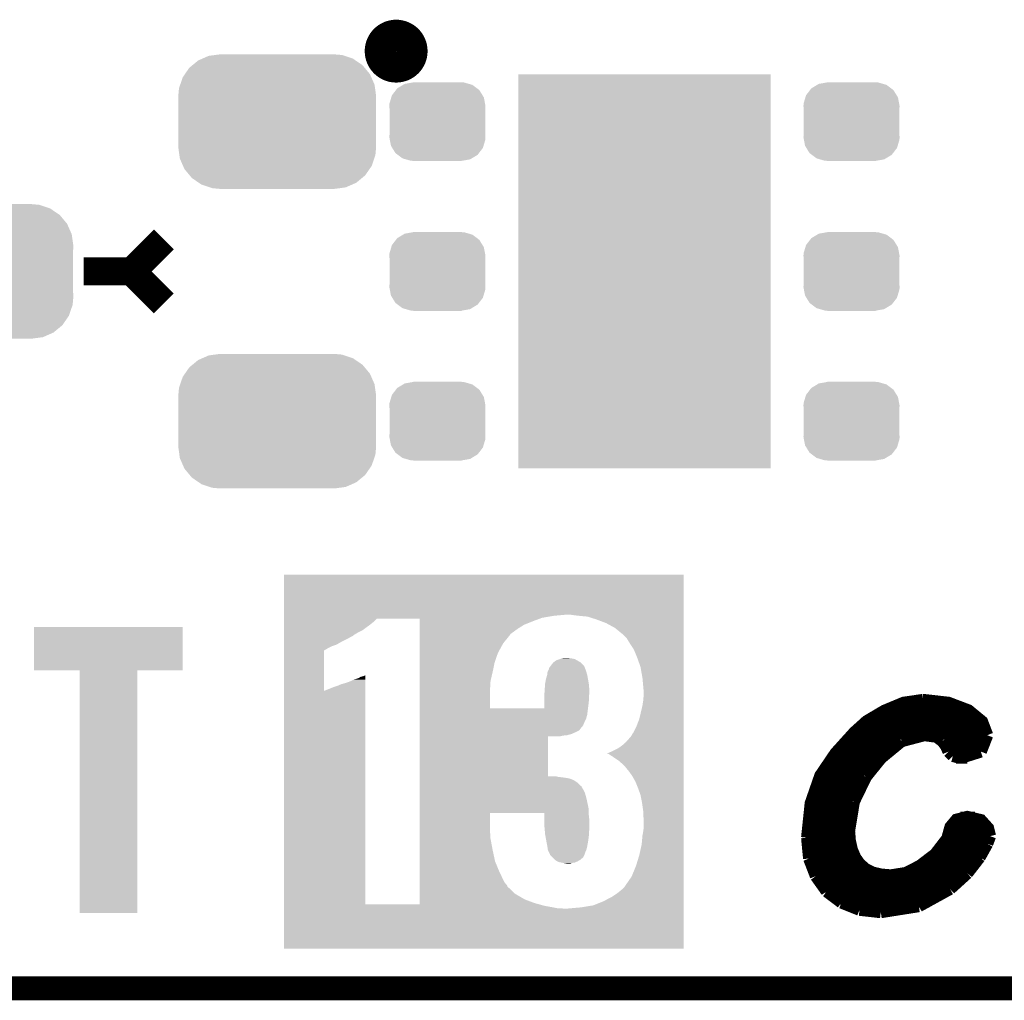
# Model space of a CAD drawing. Extents: x -0.05 to 0.95, y -0.15 to 2.1.
# Tile 4 of 51: x 0.35 to 0.59, y -0.15 to 0.09. Entities that reach past the tile are written whole.
import ezdxf

# ---------------------------------------------------------------- set-up
doc = ezdxf.new("R2010")
doc.units = 0
doc.layers.get('0').update_dxf_attribs({"linetype": 'CONTINUOUS'})
for name, color, linetype in [('LTE_IOT_13_CLICK_V101A_GKO', 9, 'CONTINUOUS'), ('LTE_IOT_13_CLICK_V101A_GTO', 11, 'CONTINUOUS'), ('LTE_IOT_13_CLICK_V101A_GTS', 8, 'CONTINUOUS')]:
    doc.layers.add(name, color=color, linetype=linetype)

# ---------------------------------------------------------------- blocks, each defined once
blk = doc.blocks.new('RECTANGLE_146')
blk.add_solid([(0.0315, 0.0492), (0.0315, -0.0492), (-0.0315, 0.0492), (-0.0315, -0.0492)])
blk = doc.blocks.new('CUSTOM_177')
for points in [[(-0.00605, 0.0098), (-0.00605, 0.00985), (0.00605, 0.0098), (0.00605, 0.00985)], [(-0.01135, 0.00659), (-0.01036, 0.00787), (0.01126, 0.00659), (0.01047, 0.00787)], [(-0.01036, 0.00787), (-0.01003, 0.0083), (0.01047, 0.00787), (0.0099, 0.0083)], [(-0.01003, 0.0083), (-0.00858, 0.00917), (0.0099, 0.0083), (0.00874, 0.00917)], [(-0.00858, 0.00917), (-0.00818, 0.00942), (0.00874, 0.00917), (0.00789, 0.00942)], [(-0.00818, 0.00942), (-0.0062, 0.00977), (0.00789, 0.00942), (0.00666, 0.00977)], [(-0.0062, 0.00977), (-0.00605, 0.0098), (0.00666, 0.00977), (0.00605, 0.0098)], [(-0.01197, 0.00451), (-0.01152, 0.00603), (0.01189, 0.00451), (0.0116, 0.00603)], [(-0.01152, 0.00603), (-0.01135, 0.00659), (0.0116, 0.00603), (0.01126, 0.00659)], [(-0.012, 0.0039), (-0.01197, 0.00451), (0.012, 0.0039), (0.01189, 0.00451)], [(-0.01195, 0.00313), (-0.012, 0.0039), (0.01195, 0.00313), (0.012, 0.0039)], [(-0.01195, -0.00313), (-0.01195, 0.00313), (0.01195, -0.00313), (0.01195, 0.00313)], [(-0.012, -0.0039), (-0.01195, -0.00313), (0.012, -0.0039), (0.01195, -0.00313)], [(-0.01189, -0.00451), (-0.012, -0.0039), (0.01197, -0.00451), (0.012, -0.0039)], [(-0.0116, -0.00603), (-0.01189, -0.00451), (0.01152, -0.00603), (0.01197, -0.00451)], [(-0.01126, -0.00659), (-0.0116, -0.00603), (0.01135, -0.00659), (0.01152, -0.00603)], [(-0.01047, -0.00787), (-0.01126, -0.00659), (0.01036, -0.00787), (0.01135, -0.00659)], [(-0.0099, -0.0083), (-0.01047, -0.00787), (0.01003, -0.0083), (0.01036, -0.00787)], [(-0.00874, -0.00917), (-0.0099, -0.0083), (0.00858, -0.00917), (0.01003, -0.0083)], [(-0.00789, -0.00942), (-0.00874, -0.00917), (0.00818, -0.00942), (0.00858, -0.00917)], [(-0.00666, -0.00977), (-0.00789, -0.00942), (0.0062, -0.00977), (0.00818, -0.00942)], [(-0.00605, -0.0098), (-0.00666, -0.00977), (0.00605, -0.0098), (0.0062, -0.00977)], [(-0.00605, -0.00985), (-0.00605, -0.0098), (0.00605, -0.00985), (0.00605, -0.0098)]]:
    blk.add_solid(points)
blk = doc.blocks.new('CUSTOM_178')
for points in [[(-0.02116, 0.01409), (-0.01974, 0.01526), (0.0213, 0.01409), (0.01958, 0.01526)], [(-0.01974, 0.01526), (-0.0187, 0.01572), (0.01958, 0.01526), (0.01892, 0.01572)], [(-0.0187, 0.01572), (-0.0171, 0.01642), (0.01892, 0.01572), (0.01682, 0.01642)], [(-0.0171, 0.01642), (-0.01554, 0.01663), (0.01682, 0.01642), (0.01619, 0.01663)], [(-0.01554, 0.01663), (-0.01425, 0.0168), (0.01619, 0.01663), (0.01425, 0.0168)], [(-0.02303, 0.01188), (-0.02196, 0.01343), (0.02314, 0.01188), (0.02185, 0.01343)], [(-0.02196, 0.01343), (-0.02116, 0.01409), (0.02185, 0.01343), (0.0213, 0.01409)], [(-0.02421, 0.00925), (-0.02359, 0.01107), (0.0243, 0.00925), (0.0235, 0.01107)], [(-0.02359, 0.01107), (-0.02303, 0.01188), (0.0235, 0.01107), (0.02314, 0.01188)], [(-0.0247, 0.0064), (-0.02452, 0.00834), (0.0247, 0.0064), (0.02443, 0.00834)], [(-0.02452, 0.00834), (-0.02421, 0.00925), (0.02443, 0.00834), (0.0243, 0.00925)], [(-0.02465, 0.00538), (-0.0247, 0.0064), (0.02465, 0.00538), (0.0247, 0.0064)], [(-0.02465, -0.00538), (-0.02465, 0.00538), (0.02465, -0.00538), (0.02465, 0.00538)], [(-0.0247, -0.0064), (-0.02465, -0.00538), (0.0247, -0.0064), (0.02465, -0.00538)], [(-0.02443, -0.00834), (-0.0247, -0.0064), (0.02452, -0.00834), (0.0247, -0.0064)], [(-0.0243, -0.00925), (-0.02443, -0.00834), (0.02421, -0.00925), (0.02452, -0.00834)], [(-0.0235, -0.01107), (-0.0243, -0.00925), (0.02359, -0.01107), (0.02421, -0.00925)], [(-0.02314, -0.01188), (-0.0235, -0.01107), (0.02303, -0.01188), (0.02359, -0.01107)], [(-0.02185, -0.01343), (-0.02314, -0.01188), (0.02196, -0.01343), (0.02303, -0.01188)], [(-0.0213, -0.01409), (-0.02185, -0.01343), (0.02116, -0.01409), (0.02196, -0.01343)], [(-0.01958, -0.01526), (-0.0213, -0.01409), (0.01974, -0.01526), (0.02116, -0.01409)], [(-0.01892, -0.01572), (-0.01958, -0.01526), (0.0187, -0.01572), (0.01974, -0.01526)], [(-0.01682, -0.01642), (-0.01892, -0.01572), (0.0171, -0.01642), (0.0187, -0.01572)], [(-0.01619, -0.01663), (-0.01682, -0.01642), (0.01554, -0.01663), (0.0171, -0.01642)], [(-0.01425, -0.0168), (-0.01619, -0.01663), (0.01425, -0.0168), (0.01554, -0.01663)]]:
    blk.add_solid(points)

msp = doc.modelspace()

# ---------------------------------------------------------------- linework, layer by layer
at = {"layer": 'LTE_IOT_13_CLICK_V101A_GKO', "const_width": 0.006}
msp.add_lwpolyline([(-0.05, -0.15), (0.85, -0.15), (0.95, -0.05)], dxfattribs=at)
at = {"layer": 'LTE_IOT_13_CLICK_V101A_GTO', "const_width": 0.0079}
msp.add_lwpolyline([(0.4361, 0.084, 1), (0.4439, 0.084, 1)], format="xyb", close=True, dxfattribs=at)
at = {"layer": 'LTE_IOT_13_CLICK_V101A_GTO'}
for points, const_width in [([(0.374, 0.029), (0.382, 0.037)], 0.007), ([(0.362, 0.029), (0.374, 0.029)], 0.007), ([(0.374, 0.029), (0.382, 0.021)], 0.007), ([(0.5426, -0.1124), (0.5435, -0.1038), (0.5459, -0.0969), (0.5497, -0.0913), (0.5544, -0.0861), (0.5575, -0.0833), (0.5619, -0.0807), (0.5667, -0.0787), (0.5715, -0.078)], 0.003), ([(0.5715, -0.078), (0.5717, -0.078), (0.5779, -0.0787), (0.5829, -0.0806), (0.5863, -0.0834), (0.5876, -0.0868)], 0.003), ([(0.5624, -0.0804), (0.5826, -0.0804)], 0.003), ([(0.5574, -0.0834), (0.5863, -0.0834)], 0.003), ([(0.5541, -0.0864), (0.5876, -0.0864)], 0.003), ([(0.5662, -0.0883), (0.5719, -0.0868)], 0.003), ([(0.5719, -0.0868), (0.5749, -0.0872)], 0.003), ([(0.5749, -0.0872), (0.5764, -0.0883)], 0.003), ([(0.586, -0.0909), (0.5876, -0.0868)], 0.003), ([(0.5513, -0.0894), (0.5645, -0.0894)], 0.003), ([(0.5611, -0.0925), (0.5662, -0.0883)], 0.003), ([(0.5764, -0.0883), (0.5773, -0.0895)], 0.003), ([(0.5772, -0.0894), (0.587, -0.0894)], 0.003), ([(0.5773, -0.0895), (0.5779, -0.0909)], 0.003), ([(0.5488, -0.0924), (0.5612, -0.0924)], 0.003), ([(0.5779, -0.0909), (0.579, -0.092)], 0.003), ([(0.579, -0.092), (0.5809, -0.0925)], 0.003), ([(0.5798, -0.0924), (0.5826, -0.0924)], 0.003), ([(0.5809, -0.0925), (0.586, -0.0909)], 0.003), ([(0.5573, -0.0972), (0.5611, -0.0925)], 0.003), ([(0.5468, -0.0954), (0.5586, -0.0954)], 0.003), ([(0.5543, -0.1034), (0.5573, -0.0972)], 0.003), ([(0.5452, -0.0984), (0.5566, -0.0984)], 0.003), ([(0.5441, -0.1014), (0.5551, -0.1014)], 0.003), ([(0.5433, -0.1044), (0.554, -0.1044)], 0.003), ([(0.5531, -0.1107), (0.5543, -0.1034)], 0.003), ([(0.5531, -0.1107), (0.5533, -0.1132), (0.5538, -0.1154), (0.5546, -0.1173), (0.5557, -0.1189), (0.5572, -0.1202), (0.559, -0.1211), (0.5611, -0.1216), (0.5635, -0.1218), (0.5673, -0.1212), (0.5708, -0.1194), (0.5746, -0.1165), (0.5776, -0.1126), (0.5784, -0.1097), (0.5799, -0.1079), (0.5826, -0.1072), (0.586, -0.108), (0.5878, -0.11), (0.5883, -0.112)], 0.003), ([(0.5428, -0.1074), (0.5533, -0.1074)], 0.003), ([(0.5809, -0.1074), (0.5845, -0.1074)], 0.003), ([(0.5426, -0.1104), (0.5531, -0.1104)], 0.003), ([(0.5782, -0.1104), (0.5879, -0.1104)], 0.003), ([(0.5876, -0.1139), (0.5883, -0.112)], 0.003), ([(0.5426, -0.1124), (0.5431, -0.1176)], 0.003), ([(0.5426, -0.1134), (0.5533, -0.1134)], 0.003), ([(0.5771, -0.1134), (0.5878, -0.1134)], 0.003), ([(0.5857, -0.1173), (0.5876, -0.1139)], 0.003), ([(0.5429, -0.1164), (0.5541, -0.1164)], 0.003), ([(0.5747, -0.1164), (0.5863, -0.1164)], 0.003), ([(0.5431, -0.1176), (0.5448, -0.122)], 0.003), ([(0.5437, -0.1194), (0.5562, -0.1194)], 0.003), ([(0.5709, -0.1194), (0.5842, -0.1194)], 0.003), ([(0.5826, -0.1213), (0.5857, -0.1173)], 0.003), ([(0.5783, -0.1252), (0.5826, -0.1213)], 0.003), ([(0.5448, -0.122), (0.5475, -0.1258)], 0.003), ([(0.545, -0.1224), (0.5816, -0.1224)], 0.003), ([(0.5472, -0.1254), (0.578, -0.1254)], 0.003), ([(0.5475, -0.1258), (0.5512, -0.1286)], 0.003), ([(0.5705, -0.1295), (0.5783, -0.1252)], 0.003), ([(0.5509, -0.1284), (0.5731, -0.1284)], 0.003), ([(0.5512, -0.1286), (0.5557, -0.1304)], 0.003), ([(0.5557, -0.1304), (0.561, -0.131)], 0.003), ([(0.561, -0.131), (0.5705, -0.1295)], 0.003)]:
    msp.add_lwpolyline(points, dxfattribs=dict(at, const_width=const_width))
for points in [[(0.412, -0.0567), (0.412, -0.0467), (0.5118, -0.0567), (0.5118, -0.0467)], [(0.412, -0.0467), (0.412, -0.0467), (0.5118, -0.0467), (0.412, -0.0467)], [(0.412, -0.057), (0.412, -0.0567), (0.4793, -0.057), (0.4825, -0.0567)], [(0.412, -0.0575), (0.412, -0.057), (0.4764, -0.0575), (0.4793, -0.057)], [(0.412, -0.0577), (0.412, -0.0575), (0.47587, -0.0577), (0.4764, -0.0575)], [(0.412, -0.0584), (0.412, -0.0577), (0.4345, -0.0584), (0.4352, -0.0577)], [(0.412, -0.0592), (0.412, -0.0584), (0.4335, -0.0592), (0.4345, -0.0584)], [(0.4459, -0.0584), (0.4459, -0.0577), (0.474, -0.0584), (0.47587, -0.0577)], [(0.4459, -0.0592), (0.4459, -0.0584), (0.472, -0.0592), (0.474, -0.0584)], [(0.484, -0.0568), (0.4834, -0.0567), (0.5118, -0.0568), (0.5118, -0.0567)], [(0.4857, -0.057), (0.484, -0.0568), (0.5118, -0.057), (0.5118, -0.0568)], [(0.4878, -0.0572), (0.4857, -0.057), (0.5118, -0.0572), (0.5118, -0.057)], [(0.49, -0.0579), (0.4878, -0.0572), (0.5118, -0.0579), (0.5118, -0.0572)], [(0.4924, -0.0588), (0.49, -0.0579), (0.5118, -0.0588), (0.5118, -0.0579)], [(0.4946, -0.06), (0.4924, -0.0588), (0.5118, -0.06), (0.5118, -0.0588)], [(0.3496, -0.0706), (0.3496, -0.0598), (0.3867, -0.0706), (0.3867, -0.0598)], [(0.3496, -0.0598), (0.3496, -0.0598), (0.3867, -0.0598), (0.3496, -0.0598)], [(0.412, -0.0606), (0.412, -0.0592), (0.4316, -0.0606), (0.4335, -0.0592)], [(0.412, -0.0611), (0.412, -0.0606), (0.4306, -0.0611), (0.4316, -0.0606)], [(0.412, -0.0615), (0.412, -0.0611), (0.4299, -0.0615), (0.4306, -0.0611)], [(0.4459, -0.0602), (0.4459, -0.0592), (0.4704, -0.0602), (0.472, -0.0592)], [(0.4459, -0.061), (0.4459, -0.0602), (0.4693, -0.061), (0.4704, -0.0602)], [(0.4459, -0.0615), (0.4459, -0.061), (0.4686, -0.0615), (0.4693, -0.061)], [(0.4967, -0.0617), (0.4946, -0.06), (0.5118, -0.0617), (0.5118, -0.06)], [(0.412, -0.0618), (0.412, -0.0615), (0.4294, -0.0618), (0.4299, -0.0615)], [(0.412, -0.062), (0.412, -0.0618), (0.4292, -0.062), (0.4294, -0.0618)], [(0.412, -0.0628), (0.412, -0.062), (0.4277, -0.0628), (0.4292, -0.062)], [(0.412, -0.0635), (0.412, -0.0628), (0.4263, -0.0635), (0.4277, -0.0628)], [(0.412, -0.0642), (0.412, -0.0635), (0.4251, -0.0642), (0.4263, -0.0635)], [(0.4459, -0.0618), (0.4459, -0.0615), (0.4684, -0.0618), (0.4686, -0.0615)], [(0.4459, -0.0639), (0.4459, -0.0618), (0.4667, -0.0639), (0.4684, -0.0618)], [(0.4459, -0.0663), (0.4459, -0.0639), (0.4654, -0.0663), (0.4667, -0.0639)], [(0.4975, -0.0625), (0.4967, -0.0617), (0.5118, -0.0625), (0.5118, -0.0617)], [(0.4983, -0.0638), (0.4975, -0.0625), (0.5118, -0.0638), (0.5118, -0.0625)], [(0.4993, -0.0653), (0.4983, -0.0638), (0.5118, -0.0653), (0.5118, -0.0638)], [(0.412, -0.0646), (0.412, -0.0642), (0.4239, -0.0646), (0.4251, -0.0642)], [(0.412, -0.065), (0.412, -0.0646), (0.4231, -0.065), (0.4239, -0.0646)], [(0.412, -0.0656), (0.412, -0.065), (0.4221, -0.0656), (0.4231, -0.065)], [(0.412, -0.0757), (0.412, -0.0656), (0.422, -0.0757), (0.422, -0.0656)], [(0.412, -0.0656), (0.412, -0.0656), (0.422, -0.0656), (0.4221, -0.0656)], [(0.4459, -0.0686), (0.4459, -0.0663), (0.4646, -0.0686), (0.4654, -0.0663)], [(0.5001, -0.0672), (0.4993, -0.0653), (0.5118, -0.0672), (0.5118, -0.0653)], [(0.4459, -0.071), (0.4459, -0.0686), (0.4641, -0.071), (0.4646, -0.0686)], [(0.4788, -0.0692), (0.4793, -0.0686), (0.4866, -0.0692), (0.486, -0.0686)], [(0.4793, -0.0686), (0.48, -0.0681), (0.486, -0.0686), (0.48513, -0.0681)], [(0.48, -0.0681), (0.4809, -0.0678), (0.48513, -0.0681), (0.4846, -0.0678)], [(0.4809, -0.0678), (0.4814, -0.0676), (0.4846, -0.0678), (0.4836, -0.0676)], [(0.4814, -0.0676), (0.482, -0.0675), (0.4836, -0.0676), (0.4825, -0.0675)], [(0.501, -0.0697), (0.5001, -0.0672), (0.5118, -0.0697), (0.5118, -0.0672)], [(0.361, -0.1312), (0.361, -0.0706), (0.3754, -0.1312), (0.3754, -0.0706)], [(0.361, -0.0706), (0.361, -0.0706), (0.3754, -0.0706), (0.3867, -0.0706)], [(0.4459, -0.0731), (0.4459, -0.071), (0.4636, -0.0731), (0.4641, -0.071)], [(0.47771, -0.0717), (0.4778, -0.071), (0.4877, -0.0717), (0.48749, -0.071)], [(0.4778, -0.071), (0.47795, -0.0707), (0.48749, -0.071), (0.4874, -0.0707)], [(0.47795, -0.0707), (0.4781, -0.0704), (0.4874, -0.0707), (0.48728, -0.0704)], [(0.4781, -0.0704), (0.4782, -0.0701), (0.48728, -0.0704), (0.48716, -0.0701)], [(0.4782, -0.07), (0.47843, -0.0697), (0.48712, -0.07), (0.487, -0.0697)], [(0.4782, -0.0701), (0.4782, -0.07), (0.48716, -0.0701), (0.48712, -0.07)], [(0.47843, -0.0697), (0.4785, -0.0696), (0.487, -0.0697), (0.487, -0.0696)], [(0.4785, -0.0696), (0.4788, -0.0692), (0.487, -0.0696), (0.4866, -0.0692)], [(0.5015, -0.0725), (0.501, -0.0697), (0.5118, -0.0725), (0.5118, -0.0697)], [(0.4266, -0.074), (0.4282, -0.0735), (0.4323, -0.074), (0.4323, -0.0735)], [(0.4282, -0.0735), (0.4295, -0.0729), (0.4323, -0.0735), (0.4323, -0.0729)], [(0.4295, -0.0729), (0.4305, -0.0726), (0.4323, -0.0729), (0.4323, -0.0726)], [(0.4305, -0.0726), (0.4312, -0.0722), (0.4323, -0.0726), (0.4323, -0.0722)], [(0.4312, -0.0722), (0.4317, -0.0721), (0.4323, -0.0722), (0.4323, -0.0721)], [(0.4317, -0.0721), (0.432, -0.072), (0.4323, -0.0721), (0.4323, -0.072)], [(0.432, -0.072), (0.4323, -0.0718), (0.4323, -0.072), (0.4323, -0.0718)], [(0.4459, -0.0739), (0.4459, -0.0731), (0.4635, -0.0739), (0.4636, -0.0731)], [(0.4772, -0.0739), (0.4774, -0.0728), (0.4881, -0.0739), (0.4879, -0.0728)], [(0.4774, -0.0728), (0.4777, -0.0718), (0.4879, -0.0728), (0.48772, -0.0718)], [(0.4777, -0.0718), (0.47771, -0.0717), (0.48772, -0.0718), (0.4877, -0.0717)], [(0.5018, -0.0758), (0.5015, -0.0725), (0.5118, -0.0758), (0.5118, -0.0725)], [(0.412, -0.129), (0.412, -0.0757), (0.4323, -0.129), (0.4323, -0.0757)], [(0.422, -0.0757), (0.4224, -0.0756), (0.4323, -0.0757), (0.4323, -0.0756)], [(0.4224, -0.0756), (0.4231, -0.0753), (0.4323, -0.0756), (0.4323, -0.0753)], [(0.4231, -0.0753), (0.4246, -0.0747), (0.4323, -0.0753), (0.4323, -0.0747)], [(0.4246, -0.0747), (0.4253, -0.0745), (0.4323, -0.0747), (0.4323, -0.0745)], [(0.4253, -0.0745), (0.426, -0.0742), (0.4323, -0.0745), (0.4323, -0.0742)], [(0.426, -0.0742), (0.4264, -0.074), (0.4323, -0.0742), (0.4323, -0.074)], [(0.4459, -0.0747), (0.4459, -0.0739), (0.4635, -0.0747), (0.4635, -0.0739)], [(0.4459, -0.0754), (0.4459, -0.0747), (0.4634, -0.0754), (0.4635, -0.0747)], [(0.4459, -0.0801), (0.4459, -0.0754), (0.4634, -0.0801), (0.4634, -0.0754)], [(0.47702, -0.0765), (0.4771, -0.0753), (0.4882, -0.0765), (0.4882, -0.0753)], [(0.4771, -0.0753), (0.47712, -0.075), (0.4882, -0.0753), (0.4882, -0.075)], [(0.47712, -0.075), (0.4772, -0.0739), (0.4882, -0.075), (0.4881, -0.0739)], [(0.5018, -0.0768), (0.5018, -0.0758), (0.5118, -0.0768), (0.5118, -0.0758)], [(0.477, -0.0769), (0.47702, -0.0765), (0.48818, -0.0769), (0.4882, -0.0765)], [(0.477, -0.0785), (0.477, -0.0769), (0.4881, -0.0785), (0.48818, -0.0769)], [(0.477, -0.0801), (0.477, -0.0785), (0.4879, -0.0801), (0.4881, -0.0785)], [(0.5015, -0.0794), (0.5017, -0.0781), (0.5118, -0.0794), (0.5118, -0.0781)], [(0.5017, -0.0781), (0.5018, -0.0768), (0.5118, -0.0781), (0.5118, -0.0768)], [(0.4459, -0.0817), (0.4459, -0.0801), (0.4877, -0.0817), (0.4879, -0.0801)], [(0.4459, -0.0801), (0.4459, -0.0801), (0.477, -0.0801), (0.4634, -0.0801)], [(0.5007, -0.0828), (0.5015, -0.0794), (0.5118, -0.0828), (0.5118, -0.0794)], [(0.4459, -0.0828), (0.4459, -0.0817), (0.4874, -0.0828), (0.4877, -0.0817)], [(0.4459, -0.0836), (0.4459, -0.0828), (0.487, -0.0836), (0.4874, -0.0828)], [(0.5, -0.0846), (0.5007, -0.0828), (0.5118, -0.0846), (0.5118, -0.0828)], [(0.4459, -0.0843), (0.4459, -0.0836), (0.4867, -0.0843), (0.487, -0.0836)], [(0.4459, -0.0846), (0.4459, -0.0843), (0.4865, -0.0846), (0.4867, -0.0843)], [(0.4459, -0.0847), (0.4459, -0.0846), (0.4864, -0.0847), (0.4865, -0.0846)], [(0.4459, -0.0856), (0.4459, -0.0847), (0.4857, -0.0856), (0.4864, -0.0847)], [(0.4459, -0.0861), (0.4459, -0.0856), (0.4847, -0.0861), (0.4857, -0.0856)], [(0.4992, -0.0862), (0.5, -0.0846), (0.5118, -0.0862), (0.5118, -0.0846)], [(0.4459, -0.0865), (0.4459, -0.0861), (0.4838, -0.0865), (0.4847, -0.0861)], [(0.4459, -0.0868), (0.4459, -0.0865), (0.4827, -0.0868), (0.4838, -0.0865)], [(0.4459, -0.0869), (0.4459, -0.0868), (0.4817, -0.0869), (0.4827, -0.0868)], [(0.4459, -0.0871), (0.4459, -0.0869), (0.4809, -0.0871), (0.4817, -0.0869)], [(0.4459, -0.0971), (0.4459, -0.0871), (0.4779, -0.0971), (0.4779, -0.0871)], [(0.4965, -0.0893), (0.4974, -0.0885), (0.5118, -0.0893), (0.5118, -0.0885)], [(0.4974, -0.0885), (0.4982, -0.0876), (0.5118, -0.0885), (0.5118, -0.0876)], [(0.4982, -0.0876), (0.4988, -0.0869), (0.5118, -0.0876), (0.5118, -0.0869)], [(0.4988, -0.0869), (0.499, -0.0864), (0.5118, -0.0869), (0.5118, -0.0864)], [(0.499, -0.0864), (0.4992, -0.0862), (0.5118, -0.0864), (0.5118, -0.0862)], [(0.4926, -0.0914), (0.494, -0.0908), (0.5118, -0.0914), (0.5118, -0.0908)], [(0.494, -0.0908), (0.4954, -0.0901), (0.5118, -0.0908), (0.5118, -0.0901)], [(0.4954, -0.0901), (0.4965, -0.0893), (0.5118, -0.0901), (0.5118, -0.0893)], [(0.4931, -0.0915), (0.4928, -0.0914), (0.5118, -0.0915), (0.5118, -0.0914)], [(0.4935, -0.0918), (0.4931, -0.0915), (0.5118, -0.0918), (0.5118, -0.0915)], [(0.494, -0.0921), (0.4935, -0.0918), (0.5118, -0.0921), (0.5118, -0.0918)], [(0.4947, -0.0926), (0.494, -0.0921), (0.5118, -0.0926), (0.5118, -0.0921)], [(0.4956, -0.0932), (0.4947, -0.0926), (0.5118, -0.0932), (0.5118, -0.0926)], [(0.4964, -0.0939), (0.4956, -0.0932), (0.5118, -0.0939), (0.5118, -0.0932)], [(0.4972, -0.0947), (0.4964, -0.0939), (0.5118, -0.0947), (0.5118, -0.0939)], [(0.4981, -0.0958), (0.4972, -0.0947), (0.5118, -0.0958), (0.5118, -0.0947)], [(0.4989, -0.0969), (0.4981, -0.0958), (0.5118, -0.0969), (0.5118, -0.0958)], [(0.4459, -0.0972), (0.4459, -0.0971), (0.4803, -0.0972), (0.48, -0.0971)], [(0.4459, -0.0971), (0.4459, -0.0971), (0.48, -0.0971), (0.4779, -0.0971)], [(0.4459, -0.0974), (0.4459, -0.0972), (0.482, -0.0974), (0.4804, -0.0972)], [(0.4459, -0.0972), (0.4459, -0.0972), (0.4804, -0.0972), (0.4803, -0.0972)], [(0.4459, -0.0976), (0.4459, -0.0974), (0.4832, -0.0976), (0.482, -0.0974)], [(0.4459, -0.098), (0.4459, -0.0976), (0.4843, -0.098), (0.4832, -0.0976)], [(0.4459, -0.0986), (0.4459, -0.098), (0.4852, -0.0986), (0.4843, -0.098)], [(0.4997, -0.0983), (0.4989, -0.0969), (0.5118, -0.0983), (0.5118, -0.0969)], [(0.5004, -0.1), (0.4997, -0.0983), (0.5118, -0.1), (0.5118, -0.0983)], [(0.4459, -0.0992), (0.4459, -0.0986), (0.4858, -0.0992), (0.4852, -0.0986)], [(0.4459, -0.0996), (0.4459, -0.0992), (0.4863, -0.0996), (0.4858, -0.0992)], [(0.4459, -0.0999), (0.4459, -0.0996), (0.4864, -0.0999), (0.4863, -0.0996)], [(0.4459, -0.1), (0.4459, -0.0999), (0.4865, -0.1), (0.4864, -0.0999)], [(0.4459, -0.1011), (0.4459, -0.1), (0.4871, -0.1011), (0.4865, -0.1)], [(0.501, -0.1017), (0.5004, -0.1), (0.5118, -0.1017), (0.5118, -0.1)], [(0.4459, -0.1025), (0.4459, -0.1011), (0.4875, -0.1025), (0.4871, -0.1011)], [(0.4459, -0.1053), (0.4459, -0.1025), (0.4881, -0.1053), (0.4875, -0.1025)], [(0.5014, -0.1037), (0.501, -0.1017), (0.5118, -0.1037), (0.5118, -0.1017)], [(0.4459, -0.1062), (0.4459, -0.1053), (0.4881, -0.1062), (0.4881, -0.1053)], [(0.5017, -0.1058), (0.5014, -0.1037), (0.5118, -0.1058), (0.5118, -0.1037)], [(0.4459, -0.1087), (0.4459, -0.1062), (0.4634, -0.1087), (0.4634, -0.1062)], [(0.477, -0.1067), (0.477, -0.1062), (0.4881, -0.1067), (0.4881, -0.1062)], [(0.477, -0.1076), (0.477, -0.1067), (0.4882, -0.1076), (0.4881, -0.1067)], [(0.477, -0.1094), (0.477, -0.1076), (0.4882, -0.1094), (0.4882, -0.1076)], [(0.5018, -0.1083), (0.5017, -0.1058), (0.5118, -0.1083), (0.5118, -0.1058)], [(0.4459, -0.1123), (0.4459, -0.1087), (0.4635, -0.1123), (0.4634, -0.1087)], [(0.4771, -0.1105), (0.477, -0.1094), (0.4882, -0.1105), (0.4882, -0.1094)], [(0.4772, -0.1116), (0.4771, -0.1105), (0.48813, -0.1116), (0.4882, -0.1105)], [(0.5017, -0.1108), (0.5018, -0.11), (0.5118, -0.1108), (0.5118, -0.11)], [(0.5018, -0.11), (0.5018, -0.1083), (0.5118, -0.11), (0.5118, -0.1083)], [(0.4459, -0.1155), (0.4459, -0.1123), (0.4641, -0.1155), (0.4635, -0.1123)], [(0.47729, -0.1121), (0.4772, -0.1116), (0.4881, -0.1121), (0.48813, -0.1116)], [(0.47755, -0.1135), (0.47729, -0.1121), (0.4879, -0.1135), (0.4881, -0.1121)], [(0.5013, -0.1141), (0.5015, -0.1119), (0.5118, -0.1141), (0.5118, -0.1119)], [(0.5015, -0.1119), (0.5017, -0.1108), (0.5118, -0.1119), (0.5118, -0.1108)], [(0.4459, -0.1183), (0.4459, -0.1155), (0.4647, -0.1183), (0.4641, -0.1155)], [(0.4777, -0.1143), (0.47755, -0.1135), (0.48775, -0.1143), (0.4879, -0.1135)], [(0.47775, -0.1146), (0.4777, -0.1143), (0.4877, -0.1146), (0.48775, -0.1143)], [(0.47788, -0.1154), (0.47775, -0.1146), (0.4875, -0.1154), (0.4877, -0.1146)], [(0.4779, -0.1155), (0.47788, -0.1154), (0.48746, -0.1155), (0.4875, -0.1154)], [(0.4782, -0.1161), (0.4779, -0.1155), (0.4872, -0.1161), (0.48746, -0.1155)], [(0.5007, -0.1168), (0.5013, -0.1141), (0.5118, -0.1168), (0.5118, -0.1141)], [(0.47835, -0.1164), (0.4782, -0.1161), (0.4871, -0.1164), (0.4872, -0.1161)], [(0.4784, -0.1165), (0.47835, -0.1164), (0.4871, -0.1165), (0.4871, -0.1164)], [(0.4784, -0.1166), (0.4784, -0.1165), (0.48705, -0.1166), (0.4871, -0.1165)], [(0.4786, -0.1169), (0.4784, -0.1166), (0.4869, -0.1169), (0.48705, -0.1166)], [(0.479, -0.1173), (0.4786, -0.1169), (0.4867, -0.1173), (0.4869, -0.1169)], [(0.4793, -0.1176), (0.479, -0.1173), (0.48635, -0.1176), (0.4867, -0.1173)], [(0.47965, -0.1179), (0.4793, -0.1176), (0.486, -0.1179), (0.48635, -0.1176)], [(0.48, -0.1182), (0.47965, -0.1179), (0.48547, -0.1182), (0.486, -0.1179)], [(0.4999, -0.1194), (0.5007, -0.1168), (0.5118, -0.1194), (0.5118, -0.1168)], [(0.4459, -0.1205), (0.4459, -0.1183), (0.4656, -0.1205), (0.4647, -0.1183)], [(0.48023, -0.1183), (0.48, -0.1182), (0.4853, -0.1183), (0.48547, -0.1182)], [(0.4807, -0.1185), (0.48023, -0.1183), (0.48483, -0.1185), (0.4853, -0.1183)], [(0.4812, -0.1186), (0.4807, -0.1185), (0.4846, -0.1186), (0.48483, -0.1185)], [(0.4817, -0.1187), (0.4812, -0.1186), (0.4839, -0.1187), (0.4846, -0.1186)], [(0.4828, -0.1189), (0.4817, -0.1187), (0.4834, -0.1189), (0.4839, -0.1187)], [(0.4828, -0.1189), (0.4828, -0.1189), (0.4828, -0.1189), (0.4834, -0.1189)], [(0.4988, -0.1221), (0.4999, -0.1194), (0.5118, -0.1221), (0.5118, -0.1194)], [(0.4459, -0.1222), (0.4459, -0.1205), (0.4664, -0.1222), (0.4656, -0.1205)], [(0.4459, -0.1236), (0.4459, -0.1222), (0.4671, -0.1236), (0.4664, -0.1222)], [(0.4972, -0.1244), (0.4988, -0.1221), (0.5118, -0.1244), (0.5118, -0.1221)], [(0.4459, -0.1243), (0.4459, -0.1236), (0.4677, -0.1243), (0.4671, -0.1236)], [(0.4459, -0.1246), (0.4459, -0.1243), (0.4678, -0.1246), (0.4677, -0.1243)], [(0.4459, -0.1264), (0.4459, -0.1246), (0.4697, -0.1264), (0.4678, -0.1246)], [(0.4953, -0.1262), (0.4964, -0.1253), (0.5118, -0.1262), (0.5118, -0.1253)], [(0.4964, -0.1253), (0.497, -0.1247), (0.5118, -0.1253), (0.5118, -0.1247)], [(0.497, -0.1247), (0.4972, -0.1244), (0.5118, -0.1247), (0.5118, -0.1244)], [(0.4459, -0.1278), (0.4459, -0.1264), (0.4721, -0.1278), (0.4697, -0.1264)], [(0.4459, -0.1287), (0.4459, -0.1278), (0.4745, -0.1287), (0.4721, -0.1278)], [(0.4917, -0.1283), (0.4938, -0.1272), (0.5118, -0.1283), (0.5118, -0.1272)], [(0.4938, -0.1272), (0.4953, -0.1262), (0.5118, -0.1272), (0.5118, -0.1262)], [(0.412, -0.1294), (0.412, -0.129), (0.477, -0.1294), (0.47557, -0.129)], [(0.412, -0.129), (0.412, -0.129), (0.4459, -0.129), (0.4323, -0.129)], [(0.412, -0.1298), (0.412, -0.1294), (0.4792, -0.1298), (0.477, -0.1294)], [(0.412, -0.13), (0.412, -0.1298), (0.4802, -0.13), (0.4792, -0.1298)], [(0.412, -0.1301), (0.412, -0.13), (0.4817, -0.1301), (0.481, -0.13)], [(0.412, -0.1401), (0.412, -0.1301), (0.5118, -0.1401), (0.5118, -0.1301)], [(0.4459, -0.129), (0.4459, -0.1287), (0.47557, -0.129), (0.4745, -0.1287)], [(0.4827, -0.1301), (0.4861, -0.1298), (0.5118, -0.1301), (0.5118, -0.1298)], [(0.4861, -0.1298), (0.4892, -0.1293), (0.5118, -0.1298), (0.5118, -0.1293)], [(0.4892, -0.1293), (0.4917, -0.1283), (0.5118, -0.1293), (0.5118, -0.1283)]]:
    msp.add_solid(points, dxfattribs=at)

# ---------------------------------------------------------------- block references
at = {"layer": 'LTE_IOT_13_CLICK_V101A_GTS'}
for name, p in [('CUSTOM_178', (0.4103, 0.0664)), ('CUSTOM_177', (0.4503, 0.0664)), ('RECTANGLE_146', (0.502, 0.029)), ('CUSTOM_177', (0.5537, 0.0664)), ('CUSTOM_178', (0.3347, 0.029)), ('CUSTOM_177', (0.4503, 0.029)), ('CUSTOM_177', (0.5537, 0.029)), ('CUSTOM_178', (0.4103, -0.0084)), ('CUSTOM_177', (0.4503, -0.0084)), ('CUSTOM_177', (0.5537, -0.0084))]:
    msp.add_blockref(name, p, dxfattribs=at)

doc.saveas('drawing.dxf')
